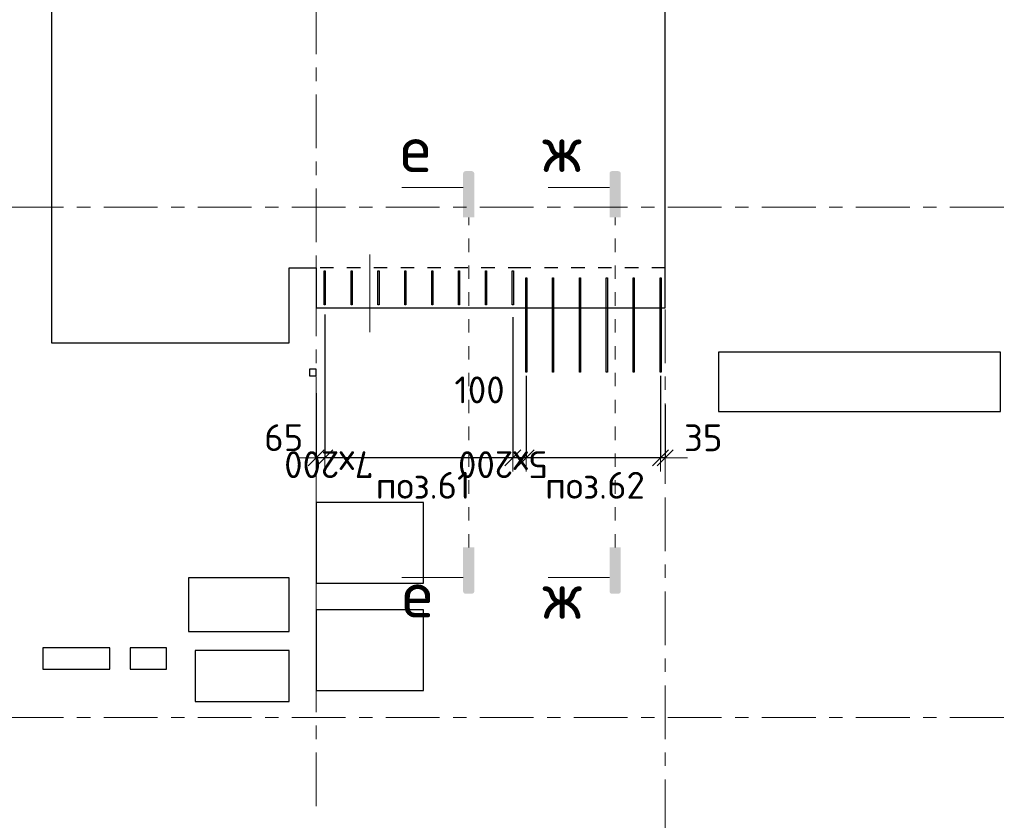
# Model space of a CAD drawing. Header units: metres. Extents: x -38 to 114, y -15 to 21.
# Tile 14 of 244: x 41 to 48, y 8 to 14. Entities that reach past the tile are written whole.
import ezdxf

# ---------------------------------------------------------------- set-up
doc = ezdxf.new("R2010")
doc.units = ezdxf.units.M
doc.header["$PDMODE"] = 65
for name, pattern in [('______11', [0.5, 0.4, -0.05, 0, -0.05]), ('______2', [0.0405, 0.03, -0.0105]), ('______3', [0.5, 0.4, -0.1]), ('______5', [1.1, 0.8, -0.1, 0.1, -0.1]), ('______9', [0.015, 0, -0.015])]:
    doc.linetypes.add(name, pattern=pattern)
for name, color, linetype, lineweight in [('XR$2$Осевая линия (1)', 7, '______5', 13), ('XR$5$Арм.стержн. Арматура края', 96, 'Continuous', 35), ('XR$5$Арм.стержн. Хомут', 240, 'Continuous', 35), ('XR$5$Балка (1)', 7, '______3', 13), ('XR$5$Перекрытие (1)', 7, 'Continuous', 35), ('XR$5$Размерная линия (1)', 7, 'Continuous', 13), ('XR$5$Текст_ общее_1', 7, 'Continuous', 13)]:
    doc.layers.add(name, color=color, linetype=linetype, lineweight=lineweight)
doc.styles.add('ISOCPEUR', font='txt')
doc.dimstyles.new('DIMSTYLE_3', dxfattribs={"dimtxt": 0.2, "dimasz": 0.2, "dimexe": 0, "dimexo": 0, "dimgap": 0.1, "dimtad": 2, "dimdec": 0, "dimlfac": 1000, "dimrnd": 5, "dimzin": 12, "dimdsep": 46, "dimtxsty": 'ISOCPEUR', "dimblk1": 'ALL_ML_STRICH', "dimblk2": 'ALL_ML_STRICH', "dimsah": 1, "dimcen": 0, "dimclrd": 7, "dimclre": 256, "dimclrt": 7, "dimadec": 0, "dimazin": 0, "dimtfac": 1, "dimtdec": 0, "dimtix": 1, "dimtmove": 2, "dimatfit": 3, "dimfxl": 0, "dimtzin": 0, "dimlwd": 0, "dimlwe": -3, "dimarcsym": 0})
doc.dimstyles.new('DIMSTYLE_36', dxfattribs={"dimtxt": 0.2, "dimasz": 0.2, "dimexe": 0, "dimexo": 0, "dimgap": 0.1, "dimtad": 2, "dimdec": 0, "dimlfac": 1000, "dimrnd": 5, "dimzin": 12, "dimdsep": 46, "dimtxsty": 'ISOCPEUR', "dimblk1": 'ALL_ML_STRICH', "dimblk2": 'ALL_ML_STRICH', "dimsah": 1, "dimcen": 0, "dimclrd": 7, "dimclre": 256, "dimclrt": 7, "dimadec": 0, "dimazin": 0, "dimtfac": 1, "dimtdec": 0, "dimtix": 1, "dimtmove": 2, "dimatfit": 3, "dimfxl": 0, "dimtvp": 1.2, "dimtzin": 0, "dimlwd": 0, "dimlwe": -3, "dimarcsym": 0})

# ---------------------------------------------------------------- blocks, each defined once
blk = doc.blocks.new('ALL_ML_STRICH')
at = {"color": 0, "linetype": 'ByBlock', "lineweight": -2}
for p, q in [((0, -0.5), (0, 0.5)), ((-1, 0), (0.5, 0)), ((-0.3, -0.3), (0.3, 0.3))]:
    blk.add_line(p, q, dxfattribs=at)
blk = doc.blocks.new('*D635')
at = {"layer": 'DEFPOINTS', "color": 7, "linetype": 'Continuous', "lineweight": 13, "transparency": 33554687}
for p in [(45.615, 11.5655), (45.65, 11.3492), (45.65, 10.9335)]:
    blk.add_point(p, dxfattribs=at)
at = {"layer": 'XR$5$Размерная линия (1)', "color": 9, "linetype": 'Continuous', "lineweight": -2, "true_color": 0xc7c7c7, "transparency": 33554687}
for p, q in [((45.615, 11.5455), (45.615, 10.9335)), ((45.65, 11.3292), (45.65, 10.9335))]:
    blk.add_line(p, q, dxfattribs=at)
at = {"layer": 'XR$5$Размерная линия (1)', "color": 7, "linetype": 'Continuous', "lineweight": -2, "transparency": 33554687}
blk.add_line((45.65, 10.9335), (45.615, 10.9335), dxfattribs=at)
at = {"layer": 'XR$5$Размерная линия (1)', "color": 7, "linetype": 'Continuous', "lineweight": 13, "transparency": 33554687, "xscale": 0.2, "yscale": 0.2, "zscale": 0.2}
for p, rotation in [((45.65, 10.9335), 360), ((45.615, 10.9335), 180)]:
    blk.add_blockref('ALL_ML_STRICH', p, dxfattribs=dict(at, rotation=rotation))
at = {"layer": 'XR$5$Размерная линия (1)', "color": 7, "linetype": 'Continuous', "lineweight": 13, "transparency": 33554687, "insert": (45.9328, 11.0835), "char_height": 0.2, "width": 0.4, "attachment_point": 5, "style": 'ISOCPEUR'}
blk.add_mtext('\\A1;{35}', dxfattribs=at)
blk = doc.blocks.new('*D636')
at = {"layer": 'DEFPOINTS', "color": 7, "linetype": 'Continuous', "lineweight": 13, "transparency": 33554687}
for p in [(44.615, 11.5655), (45.615, 11.5655), (45.615, 10.9335)]:
    blk.add_point(p, dxfattribs=at)
at = {"layer": 'XR$5$Размерная линия (1)', "color": 9, "linetype": 'Continuous', "lineweight": -2, "true_color": 0xc7c7c7, "transparency": 33554687}
for p, q in [((44.615, 11.5455), (44.615, 10.9335)), ((45.615, 11.5455), (45.615, 10.9335))]:
    blk.add_line(p, q, dxfattribs=at)
at = {"layer": 'XR$5$Размерная линия (1)', "color": 7, "linetype": 'Continuous', "lineweight": -2, "transparency": 33554687}
blk.add_line((45.615, 10.9335), (44.615, 10.9335), dxfattribs=at)
at = {"layer": 'XR$5$Размерная линия (1)', "color": 7, "linetype": 'Continuous', "lineweight": 13, "transparency": 33554687, "xscale": 0.2, "yscale": 0.2, "zscale": 0.2}
for p, rotation in [((44.615, 10.9335), 180), ((45.615, 10.9335), 360)]:
    blk.add_blockref('ALL_ML_STRICH', p, dxfattribs=dict(at, rotation=rotation))
at = {"layer": 'XR$5$Размерная линия (1)', "color": 7, "linetype": 'Continuous', "lineweight": 13, "transparency": 33554687, "insert": (44.775, 10.7835), "char_height": 0.2, "width": 0.01, "attachment_point": 1, "rotation": 180, "line_spacing_factor": 0.60241, "style": 'ISOCPEUR'}
blk.add_mtext('5х200', dxfattribs=at)
blk = doc.blocks.new('*D637')
at = {"layer": 'DEFPOINTS', "color": 7, "linetype": 'Continuous', "lineweight": 13, "transparency": 33554687}
for p in [(44.515, 12.0024), (44.615, 11.5655), (44.615, 10.9335)]:
    blk.add_point(p, dxfattribs=at)
at = {"layer": 'XR$5$Размерная линия (1)', "color": 9, "linetype": 'Continuous', "lineweight": -2, "true_color": 0xc7c7c7, "transparency": 33554687}
for p, q in [((44.515, 11.9824), (44.515, 10.9335)), ((44.615, 11.5455), (44.615, 10.9335))]:
    blk.add_line(p, q, dxfattribs=at)
at = {"layer": 'XR$5$Размерная линия (1)', "color": 7, "linetype": 'Continuous', "lineweight": -2, "transparency": 33554687}
blk.add_line((44.615, 10.9335), (44.515, 10.9335), dxfattribs=at)
at = {"layer": 'XR$5$Размерная линия (1)', "color": 7, "linetype": 'Continuous', "lineweight": 13, "transparency": 33554687, "xscale": 0.2, "yscale": 0.2, "zscale": 0.2}
for p, rotation in [((44.615, 10.9335), 360), ((44.515, 10.9335), 180)]:
    blk.add_blockref('ALL_ML_STRICH', p, dxfattribs=dict(at, rotation=rotation))
at = {"layer": 'XR$5$Размерная линия (1)', "color": 7, "linetype": 'Continuous', "lineweight": 13, "transparency": 33554687, "insert": (44.2671, 11.4402), "char_height": 0.2, "width": 0.6, "attachment_point": 5, "style": 'ISOCPEUR'}
blk.add_mtext('\\A1;{100}', dxfattribs=at)
blk = doc.blocks.new('*D638')
at = {"layer": 'DEFPOINTS', "color": 7, "linetype": 'Continuous', "lineweight": 13, "transparency": 33554687}
for p in [(43.115, 12.0228), (44.515, 12.0024), (44.515, 10.9335)]:
    blk.add_point(p, dxfattribs=at)
at = {"layer": 'XR$5$Размерная линия (1)', "color": 9, "linetype": 'Continuous', "lineweight": -2, "true_color": 0xc7c7c7, "transparency": 33554687}
for p, q in [((43.115, 12.0028), (43.115, 10.9335)), ((44.515, 11.9824), (44.515, 10.9335))]:
    blk.add_line(p, q, dxfattribs=at)
at = {"layer": 'XR$5$Размерная линия (1)', "color": 7, "linetype": 'Continuous', "lineweight": -2, "transparency": 33554687}
blk.add_line((44.515, 10.9335), (43.115, 10.9335), dxfattribs=at)
at = {"layer": 'XR$5$Размерная линия (1)', "color": 7, "linetype": 'Continuous', "lineweight": 13, "transparency": 33554687, "xscale": 0.2, "yscale": 0.2, "zscale": 0.2}
for p, rotation in [((43.115, 10.9335), 180), ((44.515, 10.9335), 360)]:
    blk.add_blockref('ALL_ML_STRICH', p, dxfattribs=dict(at, rotation=rotation))
at = {"layer": 'XR$5$Размерная линия (1)', "color": 7, "linetype": 'Continuous', "lineweight": 13, "transparency": 33554687, "insert": (43.475, 10.7835), "char_height": 0.2, "width": 0.01, "attachment_point": 1, "rotation": 180, "line_spacing_factor": 0.60241, "style": 'ISOCPEUR'}
blk.add_mtext('7х200', dxfattribs=at)
blk = doc.blocks.new('*D639')
at = {"layer": 'DEFPOINTS', "color": 7, "linetype": 'Continuous', "lineweight": 13, "transparency": 33554687}
for p in [(43.115, 12.0228), (43.05, 11.4349), (43.115, 10.9335)]:
    blk.add_point(p, dxfattribs=at)
at = {"layer": 'XR$5$Размерная линия (1)', "color": 9, "linetype": 'Continuous', "lineweight": -2, "true_color": 0xc7c7c7, "transparency": 33554687}
for p, q in [((43.115, 12.0028), (43.115, 10.9335)), ((43.05, 11.4149), (43.05, 10.9335))]:
    blk.add_line(p, q, dxfattribs=at)
at = {"layer": 'XR$5$Размерная линия (1)', "color": 7, "linetype": 'Continuous', "lineweight": -2, "transparency": 33554687}
blk.add_line((43.115, 10.9335), (43.05, 10.9335), dxfattribs=at)
at = {"layer": 'XR$5$Размерная линия (1)', "color": 7, "linetype": 'Continuous', "lineweight": 13, "transparency": 33554687, "xscale": 0.2, "yscale": 0.2, "zscale": 0.2}
for p, rotation in [((43.115, 10.9335), 360), ((43.05, 10.9335), 180)]:
    blk.add_blockref('ALL_ML_STRICH', p, dxfattribs=dict(at, rotation=rotation))
at = {"layer": 'XR$5$Размерная линия (1)', "color": 7, "linetype": 'Continuous', "lineweight": 13, "transparency": 33554687, "insert": (42.8093, 11.0846), "char_height": 0.2, "width": 0.4, "attachment_point": 5, "style": 'ISOCPEUR'}
blk.add_mtext('\\A1;{65}', dxfattribs=at)

msp = doc.modelspace()

# ---------------------------------------------------------------- hatches: boundary and pattern name
at = {"linetype": 'Continuous', "lineweight": 25, "true_color": 0x000000, "transparency": 33554687}
for points in [[(44.1451, 13.0522), (44.1449, 13.0496), (44.1449, 12.7246), (44.2285, 12.7246), (44.2285, 13.0496), (44.2283, 13.0522), (44.2278, 13.0547), (44.227, 13.0571), (44.2259, 13.0594), (44.2245, 13.0615), (44.2228, 13.0634), (44.2209, 13.0651), (44.2187, 13.0665), (44.2164, 13.0677), (44.214, 13.0685), (44.2115, 13.069), (44.209, 13.0692), (44.1644, 13.0692), (44.1619, 13.069), (44.1594, 13.0685), (44.157, 13.0677), (44.1547, 13.0665), (44.1526, 13.0651), (44.1506, 13.0634), (44.1489, 13.0615), (44.1475, 13.0594), (44.1464, 13.0571), (44.1456, 13.0547)], [(45.2351, 13.0522), (45.2349, 13.0496), (45.2349, 12.7246), (45.3185, 12.7246), (45.3185, 13.0496), (45.3183, 13.0522), (45.3178, 13.0547), (45.317, 13.0571), (45.3159, 13.0594), (45.3145, 13.0615), (45.3128, 13.0634), (45.3109, 13.0651), (45.3087, 13.0665), (45.3064, 13.0677), (45.304, 13.0685), (45.3015, 13.069), (45.299, 13.0692), (45.2544, 13.0692), (45.2519, 13.069), (45.2494, 13.0685), (45.247, 13.0677), (45.2447, 13.0665), (45.2426, 13.0651), (45.2406, 13.0634), (45.2389, 13.0615), (45.2375, 13.0594), (45.2364, 13.0571), (45.2356, 13.0547)]]:
    msp.add_hatch(color=18, dxfattribs=at).paths.add_polyline_path(points)
for points in [[(44.1451, 9.9392), (44.1449, 9.9417), (44.1449, 10.2667), (44.2285, 10.2667), (44.2285, 9.9417), (44.2283, 9.9392), (44.2278, 9.9367), (44.227, 9.9343), (44.2259, 9.932), (44.2245, 9.9298), (44.2228, 9.9279), (44.2209, 9.9262), (44.2187, 9.9248), (44.2164, 9.9237), (44.214, 9.9229), (44.2115, 9.9224), (44.209, 9.9222), (44.1644, 9.9222), (44.1619, 9.9224), (44.1594, 9.9229), (44.157, 9.9237), (44.1547, 9.9248), (44.1526, 9.9262), (44.1506, 9.9279), (44.1489, 9.9298), (44.1475, 9.932), (44.1464, 9.9343), (44.1456, 9.9367)], [(45.2351, 9.9392), (45.2349, 9.9417), (45.2349, 10.2667), (45.3185, 10.2667), (45.3185, 9.9417), (45.3183, 9.9392), (45.3178, 9.9367), (45.317, 9.9343), (45.3159, 9.932), (45.3145, 9.9298), (45.3128, 9.9279), (45.3109, 9.9262), (45.3087, 9.9248), (45.3064, 9.9237), (45.304, 9.9229), (45.3015, 9.9224), (45.299, 9.9222), (45.2544, 9.9222), (45.2519, 9.9224), (45.2494, 9.9229), (45.247, 9.9237), (45.2447, 9.9248), (45.2426, 9.9262), (45.2406, 9.9279), (45.2389, 9.9298), (45.2375, 9.932), (45.2364, 9.9343), (45.2356, 9.9367)]]:
    msp.add_hatch(color=18, dxfattribs=at).paths.add_polyline_path(points, flags=16)

# ---------------------------------------------------------------- linework, layer by layer
at = {"color": 7, "linetype": 'Continuous', "lineweight": 13, "transparency": 33554687}
for p, q in [((44.1449, 12.9476), (43.6882, 12.9476)), ((45.2349, 12.9476), (44.7782, 12.9476)), ((44.1449, 10.0437), (43.6882, 10.0437)), ((45.2349, 10.0437), (44.7782, 10.0437))]:
    msp.add_line(p, q, dxfattribs=at)
at = {"color": 7, "linetype": '______9', "lineweight": 13, "transparency": 33554687}
for p, q in [((44.1867, 10.2667), (44.1867, 12.7246)), ((45.2767, 10.2667), (45.2767, 12.7246))]:
    msp.add_line(p, q, dxfattribs=at)
at = {"color": 52, "linetype": 'Continuous', "lineweight": 13, "transparency": 33554687}
msp.add_line((43.4499, 12.4494), (43.4499, 11.8694), dxfattribs=at)
msp.add_line((43.4499, 12.4494), (43.4499, 11.8694), dxfattribs=at)
at = {"layer": 'XR$2$Осевая линия (1)', "color": 253, "linetype": '______11', "lineweight": 13, "true_color": 0xa0a0a0, "transparency": 33554687}
for p, q in [((43.05, 8.34), (43.05, 19.78)), ((45.65, 6.74), (45.65, 19.78)), ((-2.63, 12.8), (62.6, 12.8)), ((-2.63, 9), (62.6, 9))]:
    msp.add_line(p, q, dxfattribs=at)
at = {"layer": 'XR$5$Арм.стержн. Арматура края', "color": 40, "linetype": 'Continuous', "lineweight": 25, "transparency": 33554687}
for points in [[(44.619, 12.2752), (44.619, 11.5723), (44.611, 11.5723), (44.611, 12.2752), (44.619, 12.2752)], [(44.819, 12.2752), (44.819, 11.5723), (44.811, 11.5723), (44.811, 12.2752), (44.819, 12.2752)], [(45.019, 12.2752), (45.019, 11.5723), (45.011, 11.5723), (45.011, 12.2752), (45.019, 12.2752)], [(45.219, 12.2752), (45.219, 11.5723), (45.211, 11.5723), (45.211, 12.2752), (45.219, 12.2752)], [(45.419, 12.2752), (45.419, 11.5723), (45.411, 11.5723), (45.411, 12.2752), (45.419, 12.2752)], [(45.619, 12.2752), (45.619, 11.5723), (45.611, 11.5723), (45.611, 12.2752), (45.619, 12.2752)]]:
    msp.add_lwpolyline(points, dxfattribs=at)
at = {"layer": 'XR$5$Арм.стержн. Хомут', "color": 40, "linetype": 'Continuous', "lineweight": 25, "transparency": 33554687}
for points in [[(43.119, 12.3263), (43.119, 12.0742), (43.111, 12.0742), (43.111, 12.3263), (43.119, 12.3263)], [(43.319, 12.3263), (43.319, 12.0742), (43.311, 12.0742), (43.311, 12.3263), (43.319, 12.3263)], [(43.519, 12.3263), (43.519, 12.0742), (43.511, 12.0742), (43.511, 12.3263), (43.519, 12.3263)], [(43.719, 12.3263), (43.719, 12.0742), (43.711, 12.0742), (43.711, 12.3263), (43.719, 12.3263)], [(43.919, 12.3263), (43.919, 12.0742), (43.911, 12.0742), (43.911, 12.3263), (43.919, 12.3263)], [(44.119, 12.3263), (44.119, 12.0742), (44.111, 12.0742), (44.111, 12.3263), (44.119, 12.3263)], [(44.319, 12.3263), (44.319, 12.0742), (44.311, 12.0742), (44.311, 12.3263), (44.319, 12.3263)], [(44.519, 12.3263), (44.519, 12.0742), (44.511, 12.0742), (44.511, 12.3263), (44.519, 12.3263)]]:
    msp.add_lwpolyline(points, dxfattribs=at)
at = {"layer": 'XR$5$Балка (1)', "color": 7, "linetype": '______2', "lineweight": 25, "transparency": 33554687}
for p, q in [((44.58, 12.3502), (43.05, 12.3502)), ((45.65, 12.3502), (44.58, 12.3502))]:
    msp.add_line(p, q, dxfattribs=at)
at = {"layer": 'XR$5$Перекрытие (1)', "color": 7, "linetype": 'Continuous', "lineweight": 25, "transparency": 33554687}
for p, q in [((41.0797, 16.6502), (41.0797, 11.7903)), ((45.65, 12.0502), (45.65, 16.6502)), ((42.85, 11.7903), (42.85, 12.3502)), ((42.85, 12.3502), (43.05, 12.3502)), ((43.05, 12.3502), (43.05, 12.0502)), ((43.05, 12.0502), (45.65, 12.0502)), ((41.0797, 11.7903), (42.85, 11.7903)), ((46.0469, 11.7202), (46.0469, 11.2802)), ((48.1469, 11.7202), (46.0469, 11.7202)), ((48.1469, 11.2802), (48.1469, 11.7202)), ((43, 11.5937), (43, 11.5437)), ((43.05, 11.5937), (43, 11.5937)), ((43.05, 11.5437), (43.05, 11.5937)), ((43, 11.5437), (43.05, 11.5437)), ((46.0469, 11.2802), (48.1469, 11.2802)), ((43.05, 10.6006), (43.05, 10.0006)), ((43.85, 10.6006), (43.05, 10.6006)), ((43.85, 10.0006), (43.85, 10.6006)), ((42.1, 10.0398), (42.1, 9.6398)), ((42.85, 10.0398), (42.1, 10.0398)), ((42.85, 9.6398), (42.85, 10.0398)), ((43.05, 10.0006), (43.85, 10.0006)), ((43.05, 9.8018), (43.05, 9.2018)), ((43.85, 9.8018), (43.05, 9.8018)), ((43.85, 9.2018), (43.85, 9.8018)), ((42.1, 9.6398), (42.85, 9.6398)), ((41.0154, 9.5195), (41.0154, 9.3595)), ((41.5154, 9.5195), (41.0154, 9.5195)), ((41.5154, 9.3595), (41.5154, 9.5195)), ((41.6656, 9.5195), (41.6656, 9.3595)), ((41.9356, 9.5195), (41.6656, 9.5195)), ((41.9356, 9.3595), (41.9356, 9.5195)), ((42.1506, 9.4995), (42.1506, 9.1195)), ((42.8506, 9.4995), (42.1506, 9.4995)), ((42.8506, 9.1195), (42.8506, 9.4995)), ((41.0154, 9.3595), (41.5154, 9.3595)), ((41.6656, 9.3595), (41.9356, 9.3595)), ((43.05, 9.2018), (43.85, 9.2018)), ((42.1506, 9.1195), (42.8506, 9.1195))]:
    msp.add_line(p, q, dxfattribs=at)

# ---------------------------------------------------------------- texts
at = {"color": 7, "linetype": 'Continuous', "lineweight": 13, "transparency": 33554687, "char_height": 0.35, "attachment_point": 5, "style": 'ISOCPEUR'}
for s, insert, width in [('\\A1;{\\fISOCPEUR|i0|b0;\\H0.350000;\\W1.000000;\\C7;e}\\P', (43.7908, 13.2367), 0.381111), ('\\A1;{\\fISOCPEUR|i0|b0;\\H0.350000;\\W1.000000;\\C7;ж}\\P', (44.8808, 13.2367), 0.458182), ('\\A1;{\\fISOCPEUR|i0|b0;\\H0.350000;\\W1.000000;\\C7;e}\\P', (43.8047, 9.9206), 0.381111), ('\\A1;{\\fISOCPEUR|i0|b0;\\H0.350000;\\W1.000000;\\C7;ж}\\P', (44.8828, 9.9092), 0.458182)]:
    msp.add_mtext(s, dxfattribs=dict(at, insert=insert, width=width))
at = {"layer": 'XR$5$Текст_ общее_1', "color": 7, "linetype": 'Continuous', "lineweight": 13, "transparency": 33554687, "char_height": 0.2, "attachment_point": 5, "style": 'ISOCPEUR'}
for s, insert, width in [('\\A1;{\\fISOCPEUR|i0|b0;\\H0.200000;\\W1.000000;\\C7;поз.61}\\P', (43.8469, 10.7298), 0.799873), ('\\A1;{\\fISOCPEUR|i0|b0;\\H0.200000;\\W1.000000;\\C7;поз.62}\\P', (45.1269, 10.7298), 0.844937)]:
    msp.add_mtext(s, dxfattribs=dict(at, insert=insert, width=width))

# ---------------------------------------------------------------- dimensions: what is measured, and where the dimension line sits
at = {"layer": 'XR$5$Размерная линия (1)', "color": 7, "linetype": 'Continuous', "lineweight": 13, "transparency": 33554687}
for base, p1, p2, picture, middle in [((43.05, 10.9335), (43.115, 12.0028), (43.05, 11.4149), '*D639', (42.8093, 11.0846)), ((44.515, 10.9335), (44.615, 11.5455), (44.515, 11.9824), '*D637', (44.2671, 11.4402)), ((45.615, 10.9335), (45.65, 11.3292), (45.615, 11.5455), '*D635', (45.9328, 11.0835))]:
    dim = msp.add_linear_dim(base=base, p1=p1, p2=p2, angle=180, dimstyle='DIMSTYLE_36', override={"dimpost": '<>', "dimclrd": 7, "dimclre": 9, "dimclrt": 7, "dimlwd": 0, "dimlwe": 65533}, dxfattribs=at)
    dim.commit()
    dim.dimension.update_dxf_attribs({"geometry": picture, "text_midpoint": middle, "dimtype": 160})
for base, p1, p2, text, picture, middle in [((43.115, 10.9335), (44.515, 11.9824), (43.115, 12.0028), '7х200', '*D638', (43.815, 11.0335)), ((44.615, 10.9335), (45.615, 11.5455), (44.615, 11.5455), '5х200', '*D636', (45.115, 11.0335))]:
    dim = msp.add_linear_dim(base=base, p1=p1, p2=p2, angle=180, text=text, dimstyle='DIMSTYLE_3', override={"dimpost": '<>', "dimclrd": 7, "dimclre": 9, "dimclrt": 7, "dimlwd": 0, "dimlwe": 65533}, dxfattribs=at)
    dim.commit()
    dim.dimension.update_dxf_attribs({"geometry": picture, "text_midpoint": middle, "dimtype": 160})

doc.saveas('drawing.dxf')
